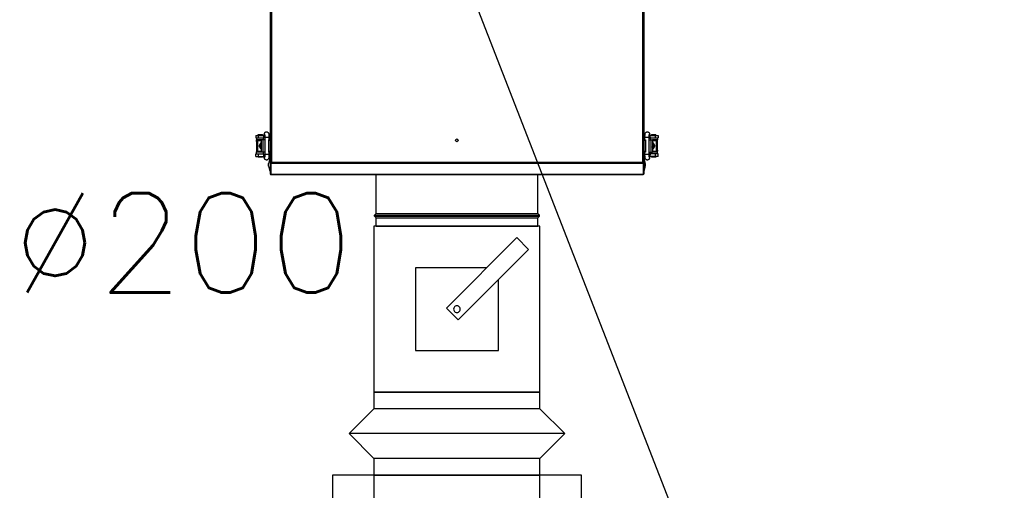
# Model space of a CAD drawing. Header units: millimetres. Extents: x 295542 to 440356, y 17772 to 133669.
# Tile 26 of 73: x 313113 to 314300, y 44810 to 45377. Entities that reach past the tile are written whole.
import ezdxf

# ---------------------------------------------------------------- set-up
doc = ezdxf.new("R2010")
doc.units = ezdxf.units.MM
doc.linetypes.add('Ciągłe', pattern=[0])
doc.linetypes.add('DASHED', pattern=[0.75, 0.5, -0.25])
for name, color, linetype in [('0_centrale', 130, 'Continuous'), ('0_opis_wentylacja', 110, 'Ciągłe'), ('FLUID-N3', 7, 'Continuous'), ('FLUID-N3-120-DIM', 7, 'Continuous'), ('FLUID-N3-INS', 7, 'Continuous')]:
    doc.layers.add(name, color=color, linetype=linetype)
doc.styles.add('FDBES', font='simplex.shx')

# ---------------------------------------------------------------- blocks, each defined once
blk = doc.blocks.new('*U163')
at = {"color": 160, "linetype": 'Continuous', "lineweight": -2}
for p, q in [((-100, 145), (-100, -145)), ((100, 0), (100, 100)), ((100, -100), (100, 0))]:
    blk.add_line(p, q, dxfattribs=at)
at = {"color": 0, "linetype": 'ByBlock', "lineweight": -2}
for p, q in [((-100, 100), (-70, 100)), ((100, 100), (20, 100)), ((-100, -100), (-70, -100)), ((20, -100), (100, -100))]:
    blk.add_line(p, q, dxfattribs=at)
at = {"color": 5, "linetype": 'Continuous', "lineweight": -3}
for p, q in [((-70, 100), (20, 0)), ((20, 100), (-70, 100)), ((-70, -100), (-70, 100)), ((20, 0), (-70, -100)), ((-70, -100), (20, -100))]:
    blk.add_line(p, q, dxfattribs=at)
at = {"layer": 'FLUID-N3-INS', "color": 3, "linetype": 'DASHED', "lineweight": -3}
for p, q in [((-100, 150), (-100, 145)), ((-70, 150), (-100, 150)), ((-70, 150), (20, 0)), ((20, 150), (-70, 150)), ((20, 150), (20, 100)), ((100, 150), (20, 150)), ((100, 100), (100, 150)), ((20, 100), (20, 0)), ((20, 0), (20, -100)), ((20, 0), (-70, -150)), ((20, -100), (20, -150)), ((100, -150), (100, -100)), ((-100, -145), (-100, -150)), ((-100, -150), (-70, -150)), ((-70, -150), (20, -150)), ((20, -150), (100, -150))]:
    blk.add_line(p, q, dxfattribs=at)
blk = doc.blocks.new('*U162')
at = {"color": 0, "linetype": 'ByBlock', "lineweight": -2}
for p, q in [((0, 130), (-30, 100)), ((30, 100), (0, 130)), ((-30, 100), (-50, 100)), ((-30, 0), (-30, 100)), ((30, 0), (30, 100)), ((50, 100), (30, 100)), ((50, 0), (50, 100)), ((-30, -100), (-30, 0)), ((30, -100), (30, 0)), ((50, -100), (50, 0)), ((-50, -100), (-30, -100)), ((-30, -100), (0, -130)), ((0, -130), (30, -100)), ((30, -100), (50, -100))]:
    blk.add_line(p, q, dxfattribs=at)
at = {"color": 5, "linetype": 'Continuous', "lineweight": -3}
for p, q in [((0, 0), (0, 130)), ((0, -130), (0, 0))]:
    blk.add_line(p, q, dxfattribs=at)
at = {"color": 160, "linetype": 'Continuous', "lineweight": -2}
for p, q in [((-50, 100), (-50, 0)), ((-50, 0), (-50, -100))]:
    blk.add_line(p, q, dxfattribs=at)
blk = doc.blocks.new('*U161')
at = {"color": 160, "linetype": 'Continuous', "lineweight": -2}
for p, q in [((-100, 100), (-100, 0)), ((100, 0), (100, 100)), ((-100, 0), (-100, -100)), ((100, -100), (100, 0))]:
    blk.add_line(p, q, dxfattribs=at)
at = {"color": 0, "linetype": 'ByBlock', "lineweight": -2}
for p, q in [((100, 100), (-100, 100)), ((50, 50), (-50, 50)), ((-50, 50), (-50, -50)), ((50, -35.9), (50, 50)), ((-12.7, -1.4), (1.4, 12.7)), ((1.4, 12.7), (86.3, -72.1)), ((72.1, -86.3), (-12.7, -1.4)), ((-50, -50), (35.9, -50)), ((86.3, -72.1), (72.1, -86.3)), ((-100, -100), (100, -100))]:
    blk.add_line(p, q, dxfattribs=at)
for major_axis in [(4, 0), (4, 0), (-4, 0), (-4, 0)]:
    blk.add_ellipse((0, 0), major_axis=major_axis, ratio=1, start_param=0, end_param=3.141593, dxfattribs=at)

msp = doc.modelspace()

# ---------------------------------------------------------------- linework, layer by layer
at = {"layer": '0_centrale'}
for p, q in [((313415.271, 45939.679, 3533), (313415.271, 45191.079, 3533)), ((313865.271, 45939.679, 3533), (313865.271, 45191.079, 3533)), ((313416.671, 45925.8, 3533), (313416.671, 45204.959, 3533)), ((313863.871, 45925.8, 3533), (313863.871, 45204.959, 3533)), ((313397.771, 45237.869, 3533), (313397.771, 45234.869, 3533)), ((313397.771, 45237.869, 3533), (313407.909, 45237.869, 3533)), ((313400.821, 45237.879, 3533), (313400.821, 45238.879, 3533)), ((313400.821, 45238.879, 3533), (313405.82, 45238.879, 3533)), ((313400.929, 45237.869, 3533), (313400.929, 45234.869, 3533)), ((313405.821, 45237.879, 3533), (313405.821, 45238.879, 3533)), ((313407.049, 45232.629, 3533), (313408.165, 45239.431, 3533)), ((313872.377, 45239.431, 3533), (313873.492, 45232.629, 3533)), ((313872.633, 45237.869, 3533), (313882.771, 45237.869, 3533)), ((313874.721, 45237.879, 3533), (313874.721, 45238.879, 3533)), ((313874.721, 45238.879, 3533), (313879.72, 45238.879, 3533)), ((313879.612, 45234.869, 3533), (313879.612, 45237.869, 3533)), ((313879.721, 45237.879, 3533), (313879.721, 45238.879, 3533)), ((313882.771, 45237.869, 3533), (313882.771, 45234.869, 3533)), ((313397.771, 45234.869, 3533), (313407.417, 45234.869, 3533)), ((313398.681, 45230.379, 3533), (313398.681, 45217.979, 3533)), ((313398.821, 45234.879, 3533), (313398.821, 45232.379, 3533)), ((313404.771, 45232.379, 3533), (313398.821, 45232.379, 3533)), ((313399.881, 45230.379, 3533), (313399.881, 45217.979, 3533)), ((313399.914, 45218.129, 3533), (313399.914, 45232.129, 3533)), ((313400.321, 45232.129, 3533), (313399.914, 45232.129, 3533)), ((313400.321, 45231.679, 3533), (313400.321, 45232.379, 3533)), ((313400.321, 45231.679, 3533), (313404.771, 45231.679, 3533)), ((313400.621, 45231.379, 3533), (313400.335, 45231.665, 3533)), ((313404.771, 45231.379, 3533), (313400.621, 45231.379, 3533)), ((313403.206, 45226.145, 3533), (313403.114, 45225.85, 3533)), ((313403.216, 45226.156, 3533), (313403.216, 45226.177, 3533)), ((313403.255, 45226.129, 3533), (313404.771, 45226.129, 3533)), ((313403.553, 45226.379, 3533), (313403.553, 45228.379, 3533)), ((313403.553, 45228.379, 3533), (313404.771, 45228.379, 3533)), ((313403.553, 45226.379, 3533), (313404.771, 45226.379, 3533)), ((313403.558, 45228.379, 3533), (313403.558, 45226.379, 3533)), ((313404.261, 45228.379, 3533), (313404.37, 45226.379, 3533)), ((313404.771, 45217.629, 3533), (313404.771, 45232.629, 3533)), ((313408.771, 45232.629, 3533), (313404.771, 45232.629, 3533)), ((313406.185, 45232.629, 3533), (313406.185, 45217.629, 3533)), ((313408.771, 45235.129, 3533), (313408.771, 45215.129, 3533)), ((313413.771, 45235.129, 3533), (313408.771, 45235.129, 3533)), ((313413.271, 45232.629, 3533), (313413.271, 45217.629, 3533)), ((313413.271, 45232.629, 3533), (313415.271, 45232.629, 3533)), ((313415.271, 45231.629, 3533), (313413.271, 45231.629, 3533)), ((313413.771, 45235.129, 3533), (313413.771, 45232.629, 3533)), ((313865.271, 45232.629, 3533), (313867.271, 45232.629, 3533)), ((313867.271, 45231.629, 3533), (313865.271, 45231.629, 3533)), ((313866.771, 45232.629, 3533), (313866.771, 45235.129, 3533)), ((313871.771, 45235.129, 3533), (313866.771, 45235.129, 3533)), ((313867.271, 45232.629, 3533), (313867.271, 45217.629, 3533)), ((313871.771, 45215.129, 3533), (313871.771, 45235.129, 3533)), ((313871.771, 45232.629, 3533), (313875.771, 45232.629, 3533)), ((313873.124, 45234.869, 3533), (313882.771, 45234.869, 3533)), ((313874.356, 45217.629, 3533), (313874.356, 45232.629, 3533)), ((313875.771, 45232.629, 3533), (313875.771, 45217.629, 3533)), ((313881.72, 45232.379, 3533), (313875.771, 45232.379, 3533)), ((313875.771, 45231.679, 3533), (313880.221, 45231.679, 3533)), ((313879.92, 45231.379, 3533), (313875.771, 45231.379, 3533)), ((313875.771, 45228.379, 3533), (313876.988, 45228.379, 3533)), ((313876.988, 45226.379, 3533), (313875.771, 45226.379, 3533)), ((313877.286, 45226.129, 3533), (313875.771, 45226.129, 3533)), ((313876.171, 45226.379, 3533), (313876.28, 45228.379, 3533)), ((313876.983, 45226.379, 3533), (313876.983, 45228.379, 3533)), ((313876.988, 45228.379, 3533), (313876.988, 45226.379, 3533)), ((313877.325, 45226.177, 3533), (313877.325, 45226.156, 3533)), ((313877.431, 45225.831, 3533), (313877.335, 45226.145, 3533)), ((313879.921, 45231.379, 3533), (313880.206, 45231.665, 3533)), ((313880.221, 45231.679, 3533), (313880.221, 45232.379, 3533)), ((313880.221, 45232.279, 3533), (313880.66, 45232.279, 3533)), ((313880.627, 45232.129, 3533), (313880.221, 45232.129, 3533)), ((313880.627, 45232.129, 3533), (313880.627, 45218.129, 3533)), ((313880.66, 45219.879, 3533), (313880.66, 45232.279, 3533)), ((313881.721, 45234.879, 3533), (313881.721, 45232.379, 3533)), ((313881.86, 45219.879, 3533), (313881.86, 45232.279, 3533)), ((313397.771, 45212.389, 3533), (313397.771, 45215.389, 3533)), ((313397.771, 45215.389, 3533), (313407.417, 45215.389, 3533)), ((313398.821, 45215.379, 3533), (313398.821, 45217.879, 3533)), ((313398.821, 45217.879, 3533), (313404.771, 45217.879, 3533)), ((313400.321, 45217.979, 3533), (313399.881, 45217.979, 3533)), ((313399.914, 45218.129, 3533), (313400.321, 45218.129, 3533)), ((313400.321, 45218.579, 3533), (313400.321, 45217.879, 3533)), ((313404.771, 45218.579, 3533), (313400.321, 45218.579, 3533)), ((313400.621, 45218.879, 3533), (313400.335, 45218.594, 3533)), ((313400.621, 45218.879, 3533), (313404.771, 45218.879, 3533)), ((313400.929, 45215.389, 3533), (313400.929, 45212.389, 3533)), ((313403.11, 45224.427, 3533), (313403.206, 45224.114, 3533)), ((313403.216, 45224.082, 3533), (313403.216, 45224.103, 3533)), ((313403.255, 45224.129, 3533), (313404.771, 45224.129, 3533)), ((313403.553, 45221.879, 3533), (313403.553, 45223.879, 3533)), ((313403.553, 45223.879, 3533), (313404.771, 45223.879, 3533)), ((313404.771, 45221.879, 3533), (313403.553, 45221.879, 3533)), ((313403.558, 45223.879, 3533), (313403.558, 45221.879, 3533)), ((313404.37, 45223.879, 3533), (313404.261, 45221.879, 3533)), ((313408.771, 45217.629, 3533), (313404.771, 45217.629, 3533)), ((313408.165, 45210.828, 3533), (313407.049, 45217.629, 3533)), ((313408.771, 45215.129, 3533), (313413.771, 45215.129, 3533)), ((313413.271, 45218.629, 3533), (313415.271, 45218.629, 3533)), ((313415.271, 45217.629, 3533), (313413.271, 45217.629, 3533)), ((313413.771, 45217.629, 3533), (313413.771, 45215.129, 3533)), ((313865.271, 45218.629, 3533), (313867.271, 45218.629, 3533)), ((313867.271, 45217.629, 3533), (313865.271, 45217.629, 3533)), ((313866.771, 45215.129, 3533), (313866.771, 45217.629, 3533)), ((313866.771, 45215.129, 3533), (313871.771, 45215.129, 3533)), ((313871.771, 45217.629, 3533), (313875.771, 45217.629, 3533)), ((313873.492, 45217.629, 3533), (313872.377, 45210.828, 3533)), ((313882.771, 45215.389, 3533), (313873.124, 45215.389, 3533)), ((313877.286, 45224.129, 3533), (313875.771, 45224.129, 3533)), ((313875.771, 45223.879, 3533), (313876.988, 45223.879, 3533)), ((313875.771, 45221.879, 3533), (313876.988, 45221.879, 3533)), ((313875.771, 45218.879, 3533), (313879.92, 45218.879, 3533)), ((313880.221, 45218.579, 3533), (313875.771, 45218.579, 3533)), ((313875.771, 45217.879, 3533), (313881.72, 45217.879, 3533)), ((313876.28, 45221.879, 3533), (313876.171, 45223.879, 3533)), ((313876.983, 45221.879, 3533), (313876.983, 45223.879, 3533)), ((313876.988, 45223.879, 3533), (313876.988, 45221.879, 3533)), ((313877.325, 45224.103, 3533), (313877.325, 45224.082, 3533)), ((313877.335, 45224.114, 3533), (313877.427, 45224.409, 3533)), ((313879.612, 45212.389, 3533), (313879.612, 45215.389, 3533)), ((313879.921, 45218.879, 3533), (313880.206, 45218.594, 3533)), ((313880.221, 45218.579, 3533), (313880.221, 45217.879, 3533)), ((313880.221, 45218.129, 3533), (313880.627, 45218.129, 3533)), ((313881.721, 45215.379, 3533), (313881.721, 45217.879, 3533)), ((313882.771, 45212.389, 3533), (313882.771, 45215.389, 3533)), ((313397.771, 45212.389, 3533), (313407.909, 45212.389, 3533)), ((313400.821, 45212.379, 3533), (313400.821, 45211.379, 3533)), ((313405.82, 45211.379, 3533), (313400.821, 45211.379, 3533)), ((313405.821, 45212.379, 3533), (313405.821, 45211.379, 3533)), ((313413.369, 45200.832, 3533), (313413.369, 45203.927, 3533)), ((313415.271, 45203.969, 3533), (313415.971, 45203.969, 3533)), ((313415.681, 45204.464, 3533), (313416.176, 45204.464, 3533)), ((313415.971, 45203.474, 3533), (313415.971, 45203.969, 3533)), ((313416.033, 45203.969, 3533), (313415.971, 45202.979, 3533)), ((313415.971, 45202.979, 3533), (313415.971, 45190.379, 3533)), ((313416.015, 45204.184, 3533), (313416.002, 45203.967, 3533)), ((313416.033, 45203.969, 3533), (313416.033, 45204.464, 3533)), ((313864.508, 45203.969, 3533), (313416.033, 45203.969, 3533)), ((313863.871, 45204.959, 3533), (313416.671, 45204.959, 3533)), ((313864.86, 45204.464, 3533), (313864.365, 45204.464, 3533)), ((313864.508, 45203.969, 3533), (313864.508, 45204.464, 3533)), ((313864.508, 45203.969, 3533), (313864.571, 45202.979, 3533)), ((313864.526, 45204.184, 3533), (313864.539, 45203.967, 3533)), ((313864.571, 45203.969, 3533), (313864.571, 45203.474, 3533)), ((313865.271, 45203.969, 3533), (313864.571, 45203.969, 3533)), ((313864.571, 45202.979, 3533), (313864.571, 45190.379, 3533)), ((313867.172, 45203.927, 3533), (313867.172, 45200.832, 3533)), ((313882.771, 45212.389, 3533), (313872.633, 45212.389, 3533)), ((313874.721, 45212.379, 3533), (313874.721, 45211.379, 3533)), ((313879.72, 45211.379, 3533), (313874.721, 45211.379, 3533)), ((313879.721, 45212.379, 3533), (313879.721, 45211.379, 3533)), ((313415.271, 45191.284, 3533), (313415.971, 45191.284, 3533)), ((313415.271, 45191.079, 3533), (313415.971, 45191.079, 3533)), ((313864.571, 45190.789, 3533), (313415.971, 45190.789, 3533)), ((313864.571, 45190.379, 3533), (313415.971, 45190.379, 3533)), ((313542.771, 45143.509, 3533), (313542.771, 45190.379, 3533)), ((313737.771, 45143.509, 3533), (313737.771, 45190.379, 3533)), ((313865.271, 45191.284, 3533), (313864.571, 45191.284, 3533)), ((313865.271, 45191.079, 3533), (313864.571, 45191.079, 3533)), ((313540.771, 45141.509, 3533), (313542.771, 45143.509, 3533)), ((313542.771, 45143.509, 3533), (313737.771, 45143.509, 3533)), ((313739.771, 45141.509, 3533), (313737.771, 45143.509, 3533)), ((313540.771, 45140.379, 3533), (313540.771, 45141.509, 3533)), ((313540.771, 45141.509, 3533), (313739.771, 45141.509, 3533)), ((313542.771, 45138.379, 3533), (313540.771, 45140.379, 3533)), ((313540.771, 45140.379, 3533), (313739.771, 45140.379, 3533)), ((313542.771, 45128.379, 3533), (313542.771, 45138.379, 3533)), ((313542.771, 45138.379, 3533), (313737.771, 45138.379, 3533)), ((313737.771, 45138.379, 3533), (313739.771, 45140.379, 3533)), ((313737.771, 45128.379, 3533), (313737.771, 45138.379, 3533)), ((313739.771, 45140.379, 3533), (313739.771, 45141.509, 3533)), ((313542.771, 45128.379, 3533), (313737.771, 45128.379, 3533))]:
    msp.add_line(p, q, dxfattribs=at)
at = {"layer": '0_centrale', "elevation": 3533}
for points in [[(313403.114, 45225.85), (313403.026, 45225.139), (313403.11, 45224.427)], [(313877.427, 45224.409), (313877.515, 45225.12), (313877.431, 45225.831)]]:
    msp.add_lwpolyline(points, dxfattribs=at)
at = {"layer": '0_centrale'}
msp.add_circle((313640.271, 45231.879, 3533), 1.65, dxfattribs=at)
for centre, radius, start, end in [((313412.071, 45234.669, 3533), 3.2, 0, 58.990028), ((313868.471, 45234.669, 3533), 3.2, 121.005322, 180), ((313406.067, 45230.673, 3533), 7.362, 166.784737, 167.000669), ((313403.933, 45230.383, 3533), 4.052, 172.70666, 180.050772), ((313406.017, 45225.129, 3533), 2.983, 175.274682, 184.601662), ((313406.036, 45225.127, 3533), 3.002, 160.28018, 175.264981), ((313407.091, 45225.129, 3533), 3.012, 160.61241, 199.38759), ((313873.45, 45225.129, 3533), 3.012, 340.61241, 19.38759), ((313874.504, 45225.127, 3533), 3.002, 8.817567, 19.719265), ((313874.505, 45225.127, 3533), 3.002, 4.612041, 8.818012), ((313874.524, 45225.129, 3533), 2.983, 355.274682, 4.601662), ((313876.49, 45232.279, 3533), 5.37, 0.000681, 1.162353), ((313404.051, 45217.979, 3533), 5.37, 180.000681, 181.162353), ((313406.036, 45225.131, 3533), 3.002, 184.612041, 188.818012), ((313406.037, 45225.132, 3533), 3.002, 188.817567, 199.719265), ((313412.071, 45215.589, 3533), 3.2, 301.005322, 0), ((313868.471, 45215.589, 3533), 3.2, 180, 238.990028), ((313874.505, 45225.131, 3533), 3.002, 340.28018, 355.264981), ((313876.608, 45219.876, 3533), 4.052, 352.70666, 0.050772), ((313874.474, 45219.585, 3533), 7.362, 346.784737, 347.000669), ((313425.271, 45203.927, 3533), 11.901, 147.167869, 180), ((313416.944, 45202.477, 3533), 2.355, 122.457413, 124.087246), ((313416.66, 45203.942, 3533), 0.693, 159.626424, 163.923194), ((313414.787, 45206.503, 3533), 2.389, 301.430885, 304.20548), ((313863.881, 45203.942, 3533), 0.693, 16.076806, 20.373576), ((313863.597, 45202.477, 3533), 2.355, 55.912754, 57.542587), ((313855.271, 45203.927, 3533), 11.901, 0, 32.832131), ((313425.271, 45200.832, 3533), 11.901, 180, 212.832131), ((313416.671, 45191.779, 3533), 1.4, 209.999646, 240.000354), ((313863.871, 45191.779, 3533), 1.4, 299.999646, 321.001542), ((313855.271, 45200.832, 3533), 11.901, 327.167869, 0)]:
    msp.add_arc(centre, radius, start, end, dxfattribs=at)
for points, knots in [([(313408.661, 45237.785, 3533), (313408.561, 45237.901, 3533), (313408.386, 45238.15, 3533), (313408.209, 45238.564, 3533), (313408.128, 45238.998, 3533), (313408.141, 45239.289, 3533), (313408.165, 45239.431, 3533)], [0, 0, 0, 0, 0.25920516, 0.51107154, 0.75713588, 1, 1, 1, 1]), ([(313408.165, 45239.431, 3533), (313408.207, 45239.688, 3533), (313408.291, 45240.095, 3533), (313408.504, 45240.649, 3533), (313408.774, 45241.104, 3533), (313409.166, 45241.528, 3533), (313409.664, 45241.866, 3533), (313410.235, 45242.08, 3533), (313410.642, 45242.129, 3533), (313410.845, 45242.129, 3533)], [0, 0, 0, 0, 0.18738977, 0.29705557, 0.42564927, 0.56519157, 0.70888849, 0.85413918, 1, 1, 1, 1]), ([(313408.574, 45238.716, 3533), (313408.573, 45238.721, 3533), (313408.572, 45238.723, 3533), (313408.57, 45238.732, 3533), (313408.57, 45238.73, 3533), (313408.572, 45238.723, 3533), (313408.576, 45238.702, 3533), (313408.582, 45238.669, 3533), (313408.591, 45238.622, 3533), (313408.603, 45238.54, 3533), (313408.621, 45238.413, 3533), (313408.641, 45238.238, 3533), (313408.661, 45238.035, 3533), (313408.68, 45237.809, 3533), (313408.705, 45237.467, 3533), (313408.731, 45237.002, 3533), (313408.754, 45236.407, 3533), (313408.767, 45235.777, 3533), (313408.771, 45235.347, 3533), (313408.771, 45235.129, 3533)], [0, 0, 0, 0, 0.0043074, 0.00451125, 0.00463017, 0.00578236, 0.01146043, 0.02115622, 0.03429955, 0.05044195, 0.09058932, 0.13959021, 0.19612063, 0.25911302, 0.32775262, 0.47904628, 0.64471504, 0.82006658, 1, 1, 1, 1]), ([(313410.845, 45242.129, 3533), (313411.049, 45242.129, 3533), (313411.46, 45242.08, 3533), (313412.036, 45241.861, 3533), (313412.536, 45241.517, 3533), (313412.928, 45241.087, 3533), (313413.195, 45240.628, 3533), (313413.36, 45240.192, 3533), (313413.462, 45239.789, 3533), (313413.56, 45239.247, 3533), (313413.647, 45238.492, 3533), (313413.718, 45237.478, 3533), (313413.761, 45236.339, 3533), (313413.771, 45235.541, 3533), (313413.771, 45235.129, 3533)], [0, 0, 0, 0, 0.07235405, 0.14449066, 0.21583848, 0.28502494, 0.3484224, 0.40238872, 0.44935863, 0.49524925, 0.59709367, 0.71777946, 0.85449144, 1, 1, 1, 1]), ([(313866.771, 45235.129, 3533), (313866.771, 45235.541, 3533), (313866.78, 45236.34, 3533), (313866.824, 45237.479, 3533), (313866.894, 45238.493, 3533), (313866.981, 45239.248, 3533), (313867.08, 45239.79, 3533), (313867.182, 45240.193, 3533), (313867.346, 45240.63, 3533), (313867.614, 45241.088, 3533), (313868.006, 45241.518, 3533), (313868.506, 45241.861, 3533), (313869.082, 45242.08, 3533), (313869.492, 45242.129, 3533), (313869.697, 45242.129, 3533)], [0, 0, 0, 0, 0.14557451, 0.28231496, 0.40301293, 0.50486985, 0.55080053, 0.59774908, 0.65170471, 0.71517518, 0.78429904, 0.85557624, 0.92765098, 1, 1, 1, 1]), ([(313869.697, 45242.129, 3533), (313869.899, 45242.129, 3533), (313870.306, 45242.08, 3533), (313870.877, 45241.866, 3533), (313871.376, 45241.528, 3533), (313871.767, 45241.103, 3533), (313872.038, 45240.649, 3533), (313872.205, 45240.214, 3533), (313872.308, 45239.814, 3533), (313872.356, 45239.557, 3533), (313872.377, 45239.431, 3533)], [0, 0, 0, 0, 0.14581306, 0.29110883, 0.43493036, 0.57453991, 0.7029701, 0.81264124, 0.90785855, 1, 1, 1, 1]), ([(313871.771, 45235.129, 3533), (313871.771, 45235.518, 3533), (313871.78, 45236.261, 3533), (313871.821, 45237.288, 3533), (313871.875, 45238.029, 3533), (313871.928, 45238.477, 3533), (313871.953, 45238.641, 3533), (313871.965, 45238.702, 3533)], [0, 0, 0, 0, 0.32535586, 0.62233236, 0.86133357, 0.94735905, 1, 1, 1, 1]), ([(313872.376, 45239.431, 3533), (313872.4, 45239.289, 3533), (313872.413, 45238.998, 3533), (313872.333, 45238.564, 3533), (313872.155, 45238.15, 3533), (313871.98, 45237.901, 3533), (313871.88, 45237.785, 3533)], [0, 0, 0, 0, 0.2428639, 0.48892814, 0.74079458, 1, 1, 1, 1]), ([(313398.681, 45230.379, 3533), (313398.681, 45230.547, 3533), (313398.698, 45231.201, 3533), (313398.784, 45231.855, 3533), (313398.894, 45232.329, 3533)], [0, 0, 0, 0, 0.25611831, 1, 1, 1, 1]), ([(313403.535, 45228.294, 3533), (313403.131, 45227.89, 3533), (313402.51, 45226.872, 3533), (313402.306, 45225.711, 3533), (313402.306, 45225.129, 3533)], [0, 0, 0, 0, 0.49559345, 1, 1, 1, 1]), ([(313402.306, 45225.129, 3533), (313402.306, 45225.365, 3533), (313402.362, 45225.837, 3533), (313402.607, 45226.505, 3533), (313403.001, 45227.097, 3533), (313403.349, 45227.419, 3533), (313403.539, 45227.558, 3533)], [0, 0, 0, 0, 0.250236, 0.50041162, 0.75031996, 1, 1, 1, 1]), ([(313403.216, 45226.177, 3533), (313403.22, 45226.189, 3533), (313403.242, 45226.214, 3533), (313403.267, 45226.234, 3533), (313403.282, 45226.245, 3533)], [0, 0, 0, 0, 0.39365653, 1, 1, 1, 1]), ([(313403.216, 45226.156, 3533), (313403.218, 45226.153, 3533), (313403.224, 45226.144, 3533), (313403.233, 45226.135, 3533), (313403.24, 45226.132, 3533)], [0, 0, 0, 0, 0.28258131, 1, 1, 1, 1]), ([(313403.282, 45226.245, 3533), (313403.29, 45226.25, 3533), (313403.326, 45226.274, 3533), (313403.363, 45226.294, 3533), (313403.393, 45226.31, 3533)], [0, 0, 0, 0, 0.21624694, 1, 1, 1, 1]), ([(313403.533, 45226.387, 3533), (313403.522, 45226.381, 3533), (313403.475, 45226.354, 3533), (313403.428, 45226.328, 3533), (313403.393, 45226.31, 3533)], [0, 0, 0, 0, 0.25679439, 1, 1, 1, 1]), ([(313404.764, 45229.041, 3533), (313404.554, 45228.982, 3533), (313404.151, 45228.805, 3533), (313403.8, 45228.541, 3533), (313403.641, 45228.395, 3533)], [0, 0, 0, 0, 0.50235238, 1, 1, 1, 1]), ([(313404.76, 45226.444, 3533), (313404.704, 45226.426, 3533), (313404.608, 45226.398, 3533), (313404.508, 45226.379, 3533), (313404.467, 45226.379, 3533)], [0, 0, 0, 0, 0.58963627, 1, 1, 1, 1]), ([(313876.9, 45228.395, 3533), (313876.741, 45228.541, 3533), (313876.39, 45228.805, 3533), (313875.987, 45228.982, 3533), (313875.777, 45229.041, 3533)], [0, 0, 0, 0, 0.49764761, 1, 1, 1, 1]), ([(313875.781, 45226.444, 3533), (313875.837, 45226.426, 3533), (313875.934, 45226.398, 3533), (313876.033, 45226.379, 3533), (313876.074, 45226.379, 3533)], [0, 0, 0, 0, 0.58955533, 1, 1, 1, 1]), ([(313877.002, 45227.558, 3533), (313877.192, 45227.419, 3533), (313877.54, 45227.097, 3533), (313877.934, 45226.505, 3533), (313878.179, 45225.837, 3533), (313878.235, 45225.365, 3533), (313878.235, 45225.129, 3533)], [0, 0, 0, 0, 0.24968004, 0.49958838, 0.749764, 1, 1, 1, 1]), ([(313878.235, 45225.129, 3533), (313878.235, 45225.711, 3533), (313878.031, 45226.872, 3533), (313877.41, 45227.89, 3533), (313877.006, 45228.294, 3533)], [0, 0, 0, 0, 0.50440662, 1, 1, 1, 1]), ([(313877.148, 45226.31, 3533), (313877.137, 45226.316, 3533), (313877.089, 45226.341, 3533), (313877.043, 45226.367, 3533), (313877.008, 45226.387, 3533)], [0, 0, 0, 0, 0.24327251, 1, 1, 1, 1]), ([(313877.148, 45226.31, 3533), (313877.191, 45226.288, 3533), (313877.247, 45226.256, 3533), (313877.304, 45226.209, 3533), (313877.322, 45226.187, 3533), (313877.325, 45226.177, 3533)], [0, 0, 0, 0, 0.64145177, 0.85576152, 1, 1, 1, 1]), ([(313877.286, 45226.129, 3533), (313877.293, 45226.129, 3533), (313877.31, 45226.134, 3533), (313877.321, 45226.148, 3533), (313877.325, 45226.156, 3533)], [0, 0, 0, 0, 0.46733276, 1, 1, 1, 1]), ([(313880.66, 45232.279, 3533), (313880.66, 45232.292, 3533), (313880.658, 45232.317, 3533), (313880.648, 45232.353, 3533), (313880.627, 45232.379, 3533), (313880.612, 45232.379, 3533)], [0, 0, 0, 0, 0.32706513, 0.6179738, 1, 1, 1, 1]), ([(313881.727, 45233.449, 3533), (313881.747, 45233.365, 3533), (313881.82, 45233.016, 3533), (313881.854, 45232.659, 3533), (313881.859, 45232.388, 3533)], [0, 0, 0, 0, 0.2412127, 1, 1, 1, 1]), ([(313398.814, 45216.81, 3533), (313398.794, 45216.893, 3533), (313398.721, 45217.243, 3533), (313398.687, 45217.6, 3533), (313398.682, 45217.871, 3533)], [0, 0, 0, 0, 0.2412127, 1, 1, 1, 1]), ([(313399.881, 45217.979, 3533), (313399.881, 45217.967, 3533), (313399.883, 45217.942, 3533), (313399.893, 45217.906, 3533), (313399.914, 45217.879, 3533), (313399.929, 45217.879, 3533)], [0, 0, 0, 0, 0.32706513, 0.6179738, 1, 1, 1, 1]), ([(313402.306, 45225.129, 3533), (313402.306, 45224.548, 3533), (313402.51, 45223.387, 3533), (313403.131, 45222.369, 3533), (313403.535, 45221.965, 3533)], [0, 0, 0, 0, 0.50440662, 1, 1, 1, 1]), ([(313403.539, 45222.701, 3533), (313403.349, 45222.839, 3533), (313403.001, 45223.162, 3533), (313402.607, 45223.754, 3533), (313402.362, 45224.422, 3533), (313402.306, 45224.894, 3533), (313402.306, 45225.129, 3533)], [0, 0, 0, 0, 0.24968004, 0.49958838, 0.749764, 1, 1, 1, 1]), ([(313403.255, 45224.129, 3533), (313403.248, 45224.129, 3533), (313403.231, 45224.124, 3533), (313403.22, 45224.111, 3533), (313403.216, 45224.103, 3533)], [0, 0, 0, 0, 0.46733276, 1, 1, 1, 1]), ([(313403.393, 45223.949, 3533), (313403.35, 45223.971, 3533), (313403.294, 45224.002, 3533), (313403.237, 45224.05, 3533), (313403.219, 45224.071, 3533), (313403.216, 45224.082, 3533)], [0, 0, 0, 0, 0.64145177, 0.85576152, 1, 1, 1, 1]), ([(313403.393, 45223.949, 3533), (313403.404, 45223.943, 3533), (313403.452, 45223.918, 3533), (313403.498, 45223.892, 3533), (313403.533, 45223.871, 3533)], [0, 0, 0, 0, 0.24327251, 1, 1, 1, 1]), ([(313403.641, 45221.864, 3533), (313403.8, 45221.718, 3533), (313404.151, 45221.454, 3533), (313404.554, 45221.277, 3533), (313404.764, 45221.217, 3533)], [0, 0, 0, 0, 0.49764761, 1, 1, 1, 1]), ([(313404.76, 45223.815, 3533), (313404.704, 45223.833, 3533), (313404.608, 45223.861, 3533), (313404.508, 45223.879, 3533), (313404.467, 45223.879, 3533)], [0, 0, 0, 0, 0.58955533, 1, 1, 1, 1]), ([(313408.771, 45215.129, 3533), (313408.771, 45214.741, 3533), (313408.761, 45213.998, 3533), (313408.72, 45212.97, 3533), (313408.666, 45212.23, 3533), (313408.613, 45211.782, 3533), (313408.588, 45211.618, 3533), (313408.576, 45211.556, 3533)], [0, 0, 0, 0, 0.32535586, 0.62233236, 0.86133357, 0.94735905, 1, 1, 1, 1]), ([(313413.771, 45215.129, 3533), (313413.771, 45214.718, 3533), (313413.761, 45213.919, 3533), (313413.718, 45212.78, 3533), (313413.647, 45211.766, 3533), (313413.56, 45211.011, 3533), (313413.461, 45210.469, 3533), (313413.359, 45210.066, 3533), (313413.195, 45209.629, 3533), (313412.927, 45209.171, 3533), (313412.535, 45208.741, 3533), (313412.035, 45208.398, 3533), (313411.459, 45208.179, 3533), (313411.049, 45208.129, 3533), (313410.844, 45208.129, 3533)], [0, 0, 0, 0, 0.14557451, 0.28231496, 0.40301293, 0.50486985, 0.55080053, 0.59774908, 0.65170471, 0.71517518, 0.78429904, 0.85557624, 0.92765098, 1, 1, 1, 1]), ([(313869.696, 45208.129, 3533), (313869.492, 45208.129, 3533), (313869.081, 45208.179, 3533), (313868.505, 45208.398, 3533), (313868.005, 45208.742, 3533), (313867.613, 45209.172, 3533), (313867.346, 45209.631, 3533), (313867.181, 45210.067, 3533), (313867.079, 45210.47, 3533), (313866.981, 45211.012, 3533), (313866.894, 45211.767, 3533), (313866.823, 45212.781, 3533), (313866.78, 45213.92, 3533), (313866.771, 45214.718, 3533), (313866.771, 45215.129, 3533)], [0, 0, 0, 0, 0.07235405, 0.14449066, 0.21583848, 0.28502494, 0.3484224, 0.40238872, 0.44935863, 0.49524925, 0.59709367, 0.71777946, 0.85449144, 1, 1, 1, 1]), ([(313871.967, 45211.542, 3533), (313871.968, 45211.537, 3533), (313871.969, 45211.535, 3533), (313871.971, 45211.526, 3533), (313871.971, 45211.529, 3533), (313871.969, 45211.535, 3533), (313871.965, 45211.557, 3533), (313871.959, 45211.59, 3533), (313871.95, 45211.637, 3533), (313871.938, 45211.719, 3533), (313871.92, 45211.846, 3533), (313871.9, 45212.021, 3533), (313871.88, 45212.223, 3533), (313871.861, 45212.45, 3533), (313871.836, 45212.791, 3533), (313871.81, 45213.257, 3533), (313871.787, 45213.852, 3533), (313871.774, 45214.482, 3533), (313871.771, 45214.912, 3533), (313871.771, 45215.129, 3533)], [0, 0, 0, 0, 0.0043074, 0.00451125, 0.00463017, 0.00578236, 0.01146043, 0.02115622, 0.03429955, 0.05044195, 0.09058932, 0.13959021, 0.19612063, 0.25911302, 0.32775262, 0.47904628, 0.64471504, 0.82006658, 1, 1, 1, 1]), ([(313875.777, 45221.217, 3533), (313875.987, 45221.277, 3533), (313876.39, 45221.454, 3533), (313876.741, 45221.718, 3533), (313876.9, 45221.864, 3533)], [0, 0, 0, 0, 0.50235238, 1, 1, 1, 1]), ([(313875.781, 45223.815, 3533), (313875.837, 45223.833, 3533), (313875.933, 45223.861, 3533), (313876.033, 45223.879, 3533), (313876.074, 45223.879, 3533)], [0, 0, 0, 0, 0.58963627, 1, 1, 1, 1]), ([(313878.235, 45225.129, 3533), (313878.235, 45224.894, 3533), (313878.179, 45224.422, 3533), (313877.934, 45223.754, 3533), (313877.54, 45223.162, 3533), (313877.192, 45222.839, 3533), (313877.002, 45222.701, 3533)], [0, 0, 0, 0, 0.250236, 0.50041162, 0.75031996, 1, 1, 1, 1]), ([(313877.006, 45221.965, 3533), (313877.41, 45222.369, 3533), (313878.031, 45223.387, 3533), (313878.235, 45224.548, 3533), (313878.235, 45225.129, 3533)], [0, 0, 0, 0, 0.49559345, 1, 1, 1, 1]), ([(313877.008, 45223.871, 3533), (313877.019, 45223.878, 3533), (313877.066, 45223.905, 3533), (313877.113, 45223.931, 3533), (313877.148, 45223.949, 3533)], [0, 0, 0, 0, 0.25679439, 1, 1, 1, 1]), ([(313877.259, 45224.014, 3533), (313877.251, 45224.009, 3533), (313877.216, 45223.985, 3533), (313877.178, 45223.964, 3533), (313877.148, 45223.949, 3533)], [0, 0, 0, 0, 0.21624694, 1, 1, 1, 1]), ([(313877.325, 45224.082, 3533), (313877.321, 45224.07, 3533), (313877.299, 45224.045, 3533), (313877.274, 45224.025, 3533), (313877.259, 45224.014, 3533)], [0, 0, 0, 0, 0.39365653, 1, 1, 1, 1]), ([(313877.325, 45224.103, 3533), (313877.323, 45224.106, 3533), (313877.317, 45224.115, 3533), (313877.308, 45224.123, 3533), (313877.301, 45224.126, 3533)], [0, 0, 0, 0, 0.28258131, 1, 1, 1, 1]), ([(313881.86, 45219.879, 3533), (313881.86, 45219.712, 3533), (313881.843, 45219.057, 3533), (313881.757, 45218.404, 3533), (313881.647, 45217.929, 3533)], [0, 0, 0, 0, 0.25611831, 1, 1, 1, 1]), ([(313408.165, 45210.828, 3533), (313408.141, 45210.969, 3533), (313408.128, 45211.261, 3533), (313408.209, 45211.695, 3533), (313408.386, 45212.109, 3533), (313408.561, 45212.358, 3533), (313408.661, 45212.474, 3533)], [0, 0, 0, 0, 0.2428639, 0.48892814, 0.74079458, 1, 1, 1, 1]), ([(313410.844, 45208.129, 3533), (313410.642, 45208.13, 3533), (313410.235, 45208.178, 3533), (313409.664, 45208.393, 3533), (313409.165, 45208.731, 3533), (313408.774, 45209.156, 3533), (313408.503, 45209.61, 3533), (313408.336, 45210.044, 3533), (313408.233, 45210.445, 3533), (313408.185, 45210.701, 3533), (313408.165, 45210.828, 3533)], [0, 0, 0, 0, 0.14581306, 0.29110883, 0.43493036, 0.57453991, 0.7029701, 0.81264124, 0.90785855, 1, 1, 1, 1]), ([(313415.625, 45204.428, 3533), (313415.572, 45204.392, 3533), (313415.418, 45204.28, 3533), (313415.271, 45204.102, 3533), (313415.271, 45203.969, 3533)], [0, 0, 0, 0, 0.32194938, 1, 1, 1, 1]), ([(313415.945, 45204.616, 3533), (313415.921, 45204.603, 3533), (313415.832, 45204.555, 3533), (313415.744, 45204.505, 3533), (313415.681, 45204.464, 3533)], [0, 0, 0, 0, 0.26302763, 1, 1, 1, 1]), ([(313416.671, 45204.959, 3533), (313416.607, 45204.931, 3533), (313416.363, 45204.821, 3533), (313416.12, 45204.708, 3533), (313415.945, 45204.616, 3533)], [0, 0, 0, 0, 0.25983001, 1, 1, 1, 1]), ([(313416.246, 45204.259, 3533), (313416.228, 45204.233, 3533), (313416.161, 45204.134, 3533), (313416.089, 45204.038, 3533), (313416.033, 45203.969, 3533)], [0, 0, 0, 0, 0.26199425, 1, 1, 1, 1]), ([(313416.671, 45204.959, 3533), (313416.626, 45204.921, 3533), (313416.451, 45204.77, 3533), (313416.272, 45204.623, 3533), (313416.13, 45204.527, 3533)], [0, 0, 0, 0, 0.25721302, 1, 1, 1, 1]), ([(313416.671, 45204.959, 3533), (313416.625, 45204.918, 3533), (313416.452, 45204.762, 3533), (313416.282, 45204.6, 3533), (313416.176, 45204.464, 3533)], [0, 0, 0, 0, 0.26315469, 1, 1, 1, 1]), ([(313416.671, 45204.959, 3533), (313416.635, 45204.898, 3533), (313416.498, 45204.662, 3533), (313416.358, 45204.428, 3533), (313416.246, 45204.259, 3533)], [0, 0, 0, 0, 0.25810522, 1, 1, 1, 1]), ([(313864.365, 45204.464, 3533), (313864.343, 45204.492, 3533), (313864.246, 45204.609, 3533), (313864.137, 45204.715, 3533), (313864.052, 45204.794, 3533)], [0, 0, 0, 0, 0.23581044, 1, 1, 1, 1]), ([(313864.508, 45204.464, 3533), (313864.472, 45204.486, 3533), (313864.324, 45204.583, 3533), (313864.186, 45204.692, 3533), (313864.083, 45204.778, 3533)], [0, 0, 0, 0, 0.23950862, 1, 1, 1, 1]), ([(313864.508, 45203.969, 3533), (313864.471, 45204.014, 3533), (313864.317, 45204.215, 3533), (313864.183, 45204.43, 3533), (313864.083, 45204.597, 3533)], [0, 0, 0, 0, 0.22932841, 1, 1, 1, 1]), ([(313864.86, 45204.464, 3533), (313864.815, 45204.493, 3533), (313864.612, 45204.614, 3533), (313864.399, 45204.717, 3533), (313864.233, 45204.794, 3533)], [0, 0, 0, 0, 0.22627453, 1, 1, 1, 1]), ([(313864.916, 45204.428, 3533), (313864.969, 45204.392, 3533), (313865.123, 45204.28, 3533), (313865.271, 45204.102, 3533), (313865.271, 45203.969, 3533)], [0, 0, 0, 0, 0.32194938, 1, 1, 1, 1]), ([(313872.377, 45210.828, 3533), (313872.334, 45210.571, 3533), (313872.25, 45210.164, 3533), (313872.037, 45209.61, 3533), (313871.767, 45209.155, 3533), (313871.375, 45208.731, 3533), (313870.877, 45208.393, 3533), (313870.306, 45208.178, 3533), (313869.899, 45208.129, 3533), (313869.696, 45208.129, 3533)], [0, 0, 0, 0, 0.18738977, 0.29705557, 0.42564927, 0.56519157, 0.70888849, 0.85413918, 1, 1, 1, 1]), ([(313871.88, 45212.474, 3533), (313871.98, 45212.358, 3533), (313872.155, 45212.109, 3533), (313872.333, 45211.695, 3533), (313872.413, 45211.261, 3533), (313872.4, 45210.969, 3533), (313872.376, 45210.828, 3533)], [0, 0, 0, 0, 0.25920516, 0.51107154, 0.75713588, 1, 1, 1, 1])]:
    msp.add_open_spline(points, degree=3, knots=knots, dxfattribs=at)
for points in [[(313403.24, 45226.132, 3533), (313403.245, 45226.13, 3533), (313403.25, 45226.129, 3533), (313403.255, 45226.129, 3533)], [(313877.301, 45224.126, 3533), (313877.296, 45224.128, 3533), (313877.291, 45224.129, 3533), (313877.286, 45224.129, 3533)], [(313415.994, 45204.134, 3533), (313415.979, 45204.081, 3533), (313415.971, 45204.025, 3533), (313415.971, 45203.969, 3533)], [(313864.083, 45204.778, 3533), (313864.011, 45204.838, 3533), (313863.941, 45204.899, 3533), (313863.871, 45204.959, 3533)], [(313864.233, 45204.794, 3533), (313864.113, 45204.85, 3533), (313863.992, 45204.905, 3533), (313863.871, 45204.959, 3533)], [(313864.083, 45204.597, 3533), (313864.011, 45204.717, 3533), (313863.941, 45204.838, 3533), (313863.871, 45204.959, 3533)], [(313864.547, 45204.134, 3533), (313864.562, 45204.081, 3533), (313864.571, 45204.025, 3533), (313864.571, 45203.969, 3533)]]:
    msp.add_open_spline(points, degree=3, dxfattribs=at)
at = {"layer": '0_opis_wentylacja'}
msp.add_line((313640.271, 45454.213, 3533), (315120.867, 41653.126), dxfattribs=at)

# ---------------------------------------------------------------- block references
at = {"layer": 'FLUID-N3', "color": 160, "linetype": 'Continuous', "rotation": 90}
for name, p in [('*U161', (313640.271, 45028.379, 2883.004)), ('*U162', (313640.271, 44878.379, 2883.004)), ('*U163', (313640.271, 44728.379, 2883))]:
    msp.add_blockref(name, p, dxfattribs=at)

# ---------------------------------------------------------------- texts
at = {"layer": 'FLUID-N3-120-DIM', "color": 3, "insert": (313310.271, 45108.379, 2883.004), "char_height": 120, "attachment_point": 5, "style": 'FDBES'}
msp.add_mtext('∅200\\P', dxfattribs=at)

doc.saveas('drawing.dxf')
